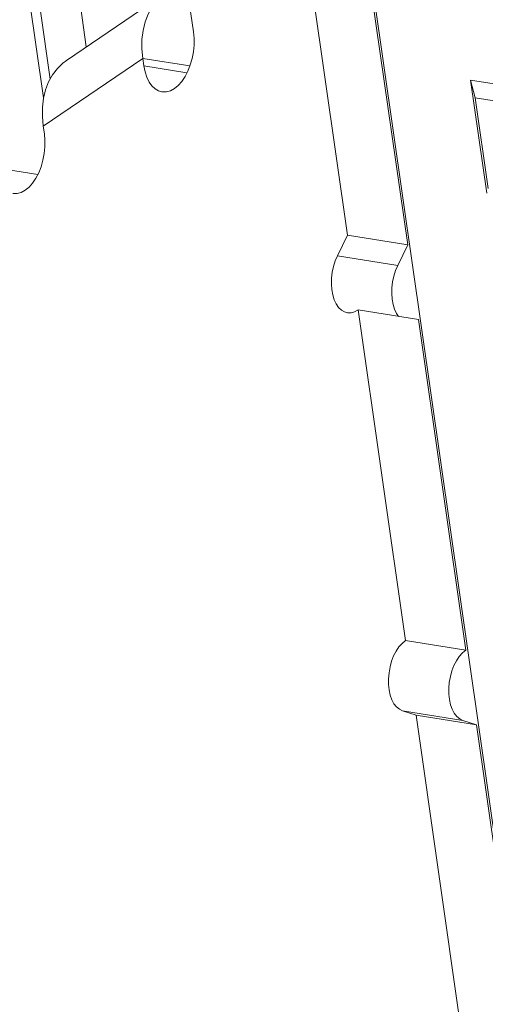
# Model space of a CAD drawing. Header units: inches. Extents: x -964.6 to -898.3, y 1271 to 1317.9.
# Tile 7 of 13: x -934.9 to -933.1, y 1280.3 to 1284.1. Entities that reach past the tile are written whole.
import ezdxf

# ---------------------------------------------------------------- set-up
doc = ezdxf.new("R2010")
doc.units = ezdxf.units.IN
doc.header["$MEASUREMENT"] = 0
doc.layers.add('实体线', color=2, linetype='Continuous')

msp = doc.modelspace()

# ---------------------------------------------------------------- linework, layer by layer
at = {"layer": '实体线', "lineweight": 15}
for p, q in [((-933.9185, 1285.087), (-933.6565, 1283.2577)), ((-933.6853, 1285.05), (-933.4233, 1283.2206)), ((-932.9033, 1279.6439), (-933.6619, 1284.9393)), ((-934.3579, 1284.7874), (-934.2513, 1284.0434)), ((-934.8935, 1284.2261), (-934.8308, 1283.7884)), ((-934.7422, 1283.9336), (-934.3578, 1284.1958)), ((-934.6927, 1284.1736), (-934.6658, 1283.9858)), ((-934.8443, 1284.133), (-934.8054, 1283.8614)), ((-934.4477, 1283.9413), (-934.8321, 1283.6791)), ((-934.2654, 1283.9124), (-934.4477, 1283.9413)), ((-934.4477, 1283.9413), (-934.4435, 1283.9123)), ((-934.2766, 1283.8858), (-934.4435, 1283.9123)), ((-932.7528, 1283.7899), (-933.1803, 1283.8578)), ((-933.1803, 1283.8578), (-933.1176, 1283.4202)), ((-933.1803, 1283.8578), (-933.1626, 1283.7892)), ((-932.7351, 1283.7213), (-933.1626, 1283.7892)), ((-933.1626, 1283.7892), (-933.1125, 1283.439)), ((-934.8321, 1283.6791), (-934.828, 1283.6502)), ((-935.0202, 1283.5191), (-934.8533, 1283.4926)), ((-933.6565, 1283.2577), (-933.6951, 1283.1785)), ((-933.4233, 1283.2206), (-933.6565, 1283.2577)), ((-933.4233, 1283.2206), (-933.4619, 1283.1414)), ((-933.6951, 1283.1785), (-933.4619, 1283.1414)), ((-933.3819, 1282.9318), (-933.6151, 1282.9688)), ((-933.6151, 1282.9688), (-933.4321, 1281.6909)), ((-933.3819, 1282.9318), (-933.1989, 1281.6539)), ((-933.1989, 1281.6539), (-933.4321, 1281.6909)), ((-933.4431, 1281.4191), (-933.2099, 1281.3821)), ((-933.4431, 1281.4191), (-933.3907, 1281.4021)), ((-933.1575, 1281.365), (-933.3907, 1281.4021)), ((-933.3907, 1281.4021), (-933.1286, 1279.5727)), ((-933.2099, 1281.3821), (-933.1575, 1281.365)), ((-933.1575, 1281.365), (-932.8954, 1279.5357))]:
    msp.add_line(p, q, dxfattribs=at)
for points in [[(-934.3579, 1284.1957), (-934.3717, 1284.1854), (-934.3933, 1284.1645), (-934.4118, 1284.1402), (-934.427, 1284.1126), (-934.4387, 1284.0823), (-934.4466, 1284.0496), (-934.4508, 1284.0149), (-934.4512, 1283.9789), (-934.4477, 1283.9413)], [(-934.3738, 1283.812), (-934.3715, 1283.8117), (-934.3562, 1283.8119), (-934.3408, 1283.8164), (-934.3255, 1283.8247), (-934.3107, 1283.8369), (-934.2968, 1283.8525), (-934.2842, 1283.8712), (-934.2732, 1283.8925), (-934.264, 1283.9159), (-934.2568, 1283.9409), (-934.2518, 1283.9667), (-934.2492, 1283.9929), (-934.2491, 1284.0183), (-934.2513, 1284.0434)], [(-934.7423, 1283.9336), (-934.7561, 1283.9232), (-934.7777, 1283.9024), (-934.7962, 1283.8781), (-934.8114, 1283.8505), (-934.8231, 1283.8201), (-934.8311, 1283.7875), (-934.8352, 1283.7528), (-934.8356, 1283.7168), (-934.8321, 1283.6791)], [(-934.4435, 1283.9123), (-934.4388, 1283.8889), (-934.432, 1283.8682), (-934.4231, 1283.85), (-934.4123, 1283.8348), (-934.3998, 1283.8233), (-934.3862, 1283.8154), (-934.3738, 1283.812)], [(-934.9504, 1283.4188), (-934.9481, 1283.4185), (-934.9329, 1283.4187), (-934.9174, 1283.4232), (-934.9021, 1283.4315), (-934.8874, 1283.4437), (-934.8735, 1283.4592), (-934.8609, 1283.478), (-934.8498, 1283.4993), (-934.8406, 1283.5227), (-934.8334, 1283.5476), (-934.8285, 1283.5735), (-934.8259, 1283.5997), (-934.8257, 1283.6251), (-934.828, 1283.6502)], [(-933.6951, 1283.1785), (-933.7037, 1283.1582), (-933.7103, 1283.137), (-933.7151, 1283.1146), (-933.7178, 1283.0918), (-933.7183, 1283.0692), (-933.7168, 1283.0475), (-933.713, 1283.027), (-933.7074, 1283.0084), (-933.6998, 1282.9922), (-933.6905, 1282.9787), (-933.6798, 1282.9683), (-933.6679, 1282.9612), (-933.6565, 1282.9579)], [(-933.4619, 1283.1414), (-933.4705, 1283.1212), (-933.4771, 1283.1), (-933.4819, 1283.0776), (-933.4846, 1283.0548), (-933.4851, 1283.0322), (-933.4836, 1283.0104), (-933.4798, 1282.99), (-933.4742, 1282.9714), (-933.4666, 1282.9552), (-933.4589, 1282.944)], [(-933.6565, 1282.9579), (-933.6419, 1282.9578), (-933.6286, 1282.9615), (-933.6151, 1282.9688)], [(-933.4321, 1281.6909), (-933.4451, 1281.6801), (-933.457, 1281.6666), (-933.4679, 1281.6502), (-933.4775, 1281.6315), (-933.4854, 1281.6109), (-933.4915, 1281.5891), (-933.4955, 1281.5665), (-933.4975, 1281.5437), (-933.4974, 1281.5214), (-933.4951, 1281.5), (-933.4907, 1281.4801), (-933.4844, 1281.4622), (-933.4762, 1281.4469), (-933.4664, 1281.4343), (-933.4554, 1281.4252), (-933.4431, 1281.4191)], [(-933.1989, 1281.6539), (-933.2119, 1281.6431), (-933.2238, 1281.6296), (-933.2347, 1281.6132), (-933.2443, 1281.5945), (-933.2522, 1281.5739), (-933.2583, 1281.5521), (-933.2623, 1281.5295), (-933.2643, 1281.5067), (-933.2642, 1281.4843), (-933.2619, 1281.4629), (-933.2575, 1281.4431), (-933.2512, 1281.4252), (-933.243, 1281.4099), (-933.2332, 1281.3973), (-933.2222, 1281.3881), (-933.2099, 1281.3821)]]:
    msp.add_lwpolyline(points, dxfattribs=at)

doc.saveas('drawing.dxf')
